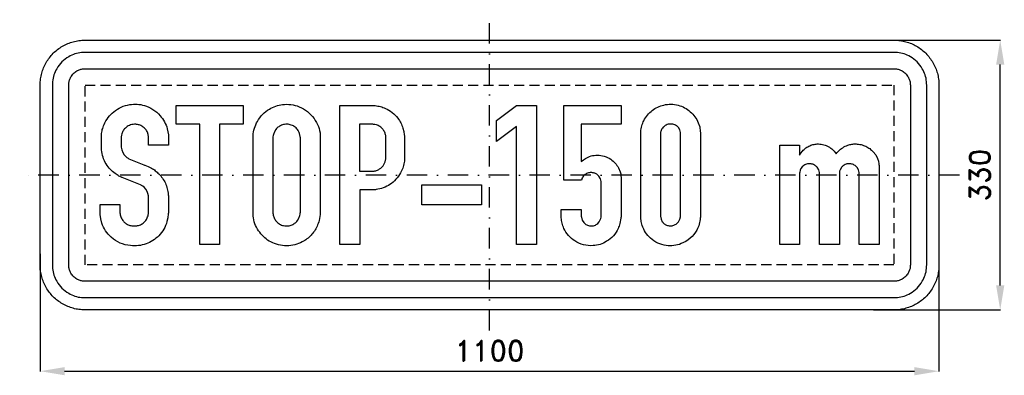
# Model space of a CAD drawing. Header units: millimetres. Extents: x -575 to 630, y -245 to 190.
import ezdxf

# ---------------------------------------------------------------- set-up
doc = ezdxf.new("R2010")
doc.units = ezdxf.units.MM
doc.header["$LTSCALE"] = 5
doc.linetypes.add('ČERCHOVANÁX2', pattern=[2, 1, -0.5, 0, -0.5])
doc.linetypes.add('ČÁRKOVANÁX2', pattern=[1.5, 1, -0.5])
doc.layers.add('Kóty', color=2, linetype='Continuous')
doc.layers.add('Značka', color=7, linetype='Continuous')
doc.styles.get("Standard").update_dxf_attribs({"font": 'romand.shx', "height": 25})
doc.dimstyles.get("Standard").update_dxf_attribs({"dimtxt": 25, "dimasz": 30, "dimexe": 0.18, "dimexo": 0.0625, "dimgap": 12.5, "dimtad": 1, "dimdec": 0, "dimzin": 0, "dimdsep": 46, "dimtxsty": 'Standard', "dimcen": 0.09, "dimadec": 0, "dimazin": 0, "dimtfac": 1, "dimtdec": 0, "dimtofl": 0, "dimtmove": 0, "dimatfit": 3, "dimfxl": 1, "dimtolj": 1, "dimtzin": 0, "dimarcsym": 0})

# ---------------------------------------------------------------- blocks, each defined once
blk = doc.blocks.new('*D0')
at = {"layer": 'Defpoints', "color": 0, "transparency": 16777216}
for p in [(486, 165), (625, 165), (469.8, -165)]:
    blk.add_point(p, dxfattribs=at)
at = {"layer": 'Kóty', "color": 0, "lineweight": -2, "transparency": 16777216}
for p, q in [((486, 165), (625.2, 165)), ((625, -135), (625, 135)), ((469.9, -165), (625.2, -165))]:
    blk.add_line(p, q, dxfattribs=at)
at = {"layer": 'Kóty', "color": 0, "transparency": 16777216}
for points in [[(620, 135), (630, 135), (625, 165)], [(620, -135), (630, -135), (625, -165)]]:
    blk.add_solid(points, dxfattribs=at)
at = {"layer": 'Kóty', "color": 0, "transparency": 16777216, "insert": (600, 0), "char_height": 25, "attachment_point": 5, "rotation": 90}
blk.add_mtext('\\A1;330', dxfattribs=at)
blk = doc.blocks.new('*D1')
at = {"layer": 'Defpoints', "color": 0, "transparency": 16777216}
for p in [(-550, -96.4), (550, -96.4), (550, -240)]:
    blk.add_point(p, dxfattribs=at)
at = {"layer": 'Kóty', "color": 0, "lineweight": -2, "transparency": 16777216}
for p, q in [((-550, -96.4), (-550, -240.2)), ((550, -96.4), (550, -240.2)), ((-520, -240), (520, -240))]:
    blk.add_line(p, q, dxfattribs=at)
at = {"layer": 'Kóty', "color": 0, "transparency": 16777216}
for points in [[(-520, -235), (-520, -245), (-550, -240)], [(520, -235), (520, -245), (550, -240)]]:
    blk.add_solid(points, dxfattribs=at)
at = {"layer": 'Kóty', "color": 0, "transparency": 16777216, "insert": (0, -215), "char_height": 25, "attachment_point": 5}
blk.add_mtext('\\A1;1100', dxfattribs=at)

msp = doc.modelspace()

# ---------------------------------------------------------------- linework, layer by layer
at = {"layer": 'Značka', "color": 6, "linetype": 'ČERCHOVANÁX2', "ltscale": 5}
for points in [[(0, -190), (0, 190)], [(575, 0), (-575, 0)]]:
    msp.add_lwpolyline(points, dxfattribs=at)
at = {"layer": 'Značka', "color": 5}
for points in [[(165, 165), (495, 165), (495.22, 164.999), (495.43, 164.998, -0.0321781), (502.53, 164.501, -0.0354337), (509.51, 163.051, -0.0362698), (516.26, 160.769, -0.0344244), (522.62, 157.559, -0.0337107), (528.55, 153.607, -0.0340688), (533.89, 148.891, -0.0341988), (538.61, 143.554, -0.0342336), (542.56, 137.625, -0.0340342), (545.75, 131.258, -0.0333953), (548.05, 124.513, -0.0341074), (549.52, 117.53, -0.0367427), (550, 110.432), (550, 110.216), (550, 110), (550, -110), (550, -110.216), (550, -110.432, -0.0321707), (549.5, -117.5338, -0.0354293), (548.05, -124.513, -0.0362817), (545.77, -131.2625, -0.0344468), (542.56, -137.6246, -0.0337345), (538.61, -143.5523, -0.0340791), (533.89, -148.8909, -0.0342023), (528.55, -153.6112, -0.0342348), (522.62, -157.5592, -0.0340406), (516.26, -160.7458, -0.0334087), (509.51, -163.0507, -0.0341248), (502.53, -164.5245, -0.0367444), (495.43, -164.9983), (495.22, -164.9994), (495, -165), (-495, -165), (-495.216, -164.9993), (-495.432, -164.9983, -0.03218), (-502.5338, -164.5008, -0.0354432), (-509.513, -163.0507, -0.036267), (-516.2625, -160.7687, -0.0344208), (-522.6246, -157.5592, -0.0337214), (-528.5523, -153.6067, -0.0340849), (-533.8909, -148.8909, -0.0342089), (-538.6112, -143.5535, -0.0342294), (-542.5592, -137.6246, -0.0340446), (-545.7458, -131.2582, -0.0334125), (-548.0507, -124.513, -0.0341272), (-549.5245, -117.5305, -0.0367448), (-549.9983, -110.432), (-549.9994, -110.216), (-550, -110), (-550, 110), (-549.9994, 110.216), (-549.9983, 110.432, -0.03218), (-549.5008, 117.534, -0.0354435), (-548.0507, 124.513, -0.0362679), (-545.7687, 131.262, -0.0344214), (-542.5592, 137.625, -0.0337237), (-538.6067, 143.552, -0.0340882), (-533.8909, 148.891, -0.0342062), (-528.5535, 153.611, -0.0342319), (-522.6246, 157.559, -0.034042), (-516.2582, 160.746, -0.0334164), (-509.513, 163.051, -0.0341289), (-502.5305, 164.525, -0.0367474), (-495.432, 164.998), (-495.216, 164.999), (-495, 165), (-164.998, 165), (-165, 165.001), (165, 165.001)], [(-156.929, 150), (-495, 150), (-497.0923, 149.92), (-499.182, 149.781, 0.0557418), (-507.356, 148.101, 0.0561314), (-515, 144.64, 0.0696481), (-523.325, 138.34, 0.0683816), (-529.643, 130, 0.0564716), (-533.1539, 122.354, 0.0611587), (-534.782, 114.178, 0.0121995), (-534.925, 112.091, 0.00406788), (-535, 110), (-535, -110, 0.00358155), (-534.921, -112.0918, 0.010739), (-534.782, -114.181, 0.0557636), (-533.1039, -122.3556, 0.0561725), (-529.643, -130, 0.0696891), (-523.3416, -138.325, 0.06835), (-515, -144.643, 0.0564318), (-507.3562, -148.1536, 0.0611827), (-499.182, -149.782, 0.0122217), (-497.0926, -149.9251, 0.00407592), (-495, -150), (495, -150, 0.00358352), (497.09, -149.921, 0.010741), (499.18, -149.782, 0.0557621), (507.36, -148.1041, 0.0561949), (515, -144.643, 0.0697064), (523.32, -138.3415, 0.068355), (529.64, -130, 0.0564103), (533.15, -122.3556, 0.0610709), (534.78, -114.181), (534.92, -112.0921), (535, -110), (535, 110), (534.92, 112.09), (534.78, 114.178, 0.0556717), (533.1, 122.354, 0.0561923), (529.64, 130, 0.0697184), (523.34, 138.323, 0.0683294), (515, 144.64, 0.0564194), (507.36, 148.151, 0.0611518), (499.18, 149.781, 0.0121962), (497.09, 149.925, 0.00405612), (495, 150), (-156.929, 150)], [(-194, 130.001), (495, 130), (496.04, 129.96, -0.010652), (497.09, 129.89, -0.055619), (501.18, 129.051, -0.0562699), (505, 127.321, -0.0697879), (509.16, 124.171, -0.0682003), (512.32, 120, -0.0563275), (514.07, 116.178, -0.0611783), (514.89, 112.091), (514.96, 111.046), (515, 110), (515, -110), (514.96, -111.0462), (514.89, -112.091, -0.0557314), (514.05, -116.178, -0.05609), (512.32, -120, -0.0695433), (509.17, -124.1616, -0.0684345), (505, -127.32, -0.0565007), (501.18, -129.0753, -0.0610314), (497.09, -129.89, -0.012144), (496.04, -129.9619, -0.00405163), (495, -130), (-495, -130, -0.00357434), (-496.0462, -129.96, -0.0107179), (-497.091, -129.89, -0.0556725), (-501.178, -129.0502, -0.0561499), (-505, -127.32, -0.0696861), (-509.1621, -124.17, -0.0683428), (-512.321, -120, -0.0564377), (-514.0766, -116.1781, -0.0611965), (-514.891, -112.091, -0.0122262), (-514.9625, -111.0463, -0.0040741), (-515, -110), (-515, 110, -0.0035811), (-514.9605, 111.046, -0.0107487), (-514.891, 112.091, -0.0557842), (-514.0517, 116.178, -0.0561528), (-512.321, 120, -0.0696668), (-509.1704, 124.163, -0.0683987), (-505, 127.321, -0.0564385), (-501.1781, 129.075, -0.0610515), (-497.091, 129.89), (-496.0463, 129.962), (-495, 130), (-194, 130.001)], [(-452.32, -36.249), (-452.32, -45.404), (-452.29, -45.838), (-452.26, -46.272, 0.0678203), (-451.21, -51.198, 0.0802887), (-448.77, -55.622, 0.0708203), (-445.9, -58.663, 0.0684832), (-442.31, -60.793, 0.0722165), (-437.79, -62.085, 0.0598206), (-433.03, -62.156, 0.0623093), (-428.3, -61.209, 0.0805451), (-424.09, -59.004, 0.0822047), (-420.67, -55.594, 0.0728908), (-418.42, -51.301), (-417.93, -49.803), (-417.59, -48.273), (-417.49, -47.628), (-417.39, -46.98), (-417.39, -27.094), (-417.4, -26.367), (-417.43, -25.642), (-417.98, -22.762), (-419.09, -20.01), (-420.63, -17.346), (-422.64, -15.052), (-424.16, -13.801), (-425.84, -12.768), (-426.54, -12.405), (-427.24, -12.059), (-449.43, -3.117), (-449.96, -2.916), (-450.49, -2.709, -0.0370368), (-454.45, -0.762), (-458.14, 1.7, -0.0476237), (-464.22, 7.048, -0.05336), (-469.1, 13.511, -0.0616388), (-473.04, 21.799, -0.0625009), (-474.82, 30.742), (-474.89, 31.477), (-474.95, 32.211), (-474.95, 46.732), (-474.93, 47.928), (-474.89, 49.123, -0.0521194), (-473.88, 55.487, -0.0418309), (-471.67, 61.607, -0.0593041), (-466.68, 70.276, -0.0648981), (-459.73, 77.439, -0.0704612), (-450.66, 83.123, -0.0690156), (-440.36, 86.116, -0.0591533), (-431.32, 86.615, -0.0594917), (-422.42, 84.982, -0.073688), (-411.94, 80.203, -0.0723598), (-403.23, 72.604, -0.0587117), (-397.85, 65.098, -0.0596722), (-394.39, 56.596), (-393.5, 52.917), (-392.99, 49.176), (-392.93, 48.353), (-392.87, 47.529), (-392.87, 36.479), (-417.16, 36.479), (-417.16, 45.67), (-417.22, 46.148), (-417.27, 46.626), (-417.76, 49.573), (-418.69, 52.399, 0.0841693), (-421.13, 56.26, 0.0706395), (-424.67, 59.252, 0.0669544), (-428.66, 61.241, 0.0706677), (-433.01, 62.068, 0.0968706), (-439.23, 61.305, 0.0977661), (-444.75, 58.243, 0.0803901), (-448.12, 54.651, 0.088307), (-450.08, 50.239), (-450.45, 48.569), (-450.67, 46.874), (-450.72, 46.36), (-450.77, 45.847), (-450.77, 34.903), (-450.74, 34.469), (-450.7, 34.035), (-450.1, 30.742), (-448.9, 27.607), (-447.3, 24.893), (-445.21, 22.543), (-443.87, 21.395), (-442.4, 20.435), (-441.86, 20.145), (-441.32, 19.869), (-422.9, 12.484), (-422.32, 12.208), (-421.73, 11.935), (-417.76, 10.227), (-413.85, 8.394, -0.0463939), (-409.02, 5.299, -0.0371007), (-404.73, 1.417, -0.042546), (-400.22, -3.989, -0.0476801), (-396.76, -10.094, -0.0473456), (-394.36, -16.836, -0.0410555), (-393.17, -23.889), (-393.11, -24.455), (-393.06, -25.022), (-393.06, -46.591), (-393.11, -47.051), (-393.15, -47.511), (-393.75, -52.293), (-394.76, -57.003, -0.0699302), (-398.64, -66.283, -0.066397), (-404.89, -74.251, -0.0600634), (-412.03, -80.109, -0.0585097), (-420.32, -84.115, -0.060312), (-429.76, -86.382, -0.0589005), (-439.51, -86.364, -0.0774847), (-452.01, -83.163, -0.0828905), (-462.89, -76.217, -0.0708614), (-469.98, -68.287, -0.0727267), (-474.52, -58.756), (-475.88, -53.511), (-476.58, -48.149), (-476.62, -47.591), (-476.66, -47.033), (-476.66, -36.249), (-452.32, -36.249)], [(-289.47, 46.909), (-289.42, 47.609), (-289.36, 48.308, -0.0517412), (-287.66, 57.27, -0.0600729), (-284.02, 65.663, -0.0716348), (-277.7, 74.166, -0.0679513), (-269.3, 80.626, -0.0544529), (-261.64, 84.248, -0.0541687), (-253.38, 86.133, -0.0655094), (-243, 86.184, -0.0682218), (-232.98, 83.513, -0.0767866), (-222.88, 77.661, -0.0704665), (-214.81, 69.045, -0.068143), (-209.46, 59.462, -0.0847195), (-207.25, 48.928), (-207.21, 48.22), (-207.18, 47.511), (-207.18, -46.874), (-207.25, -47.636), (-207.32, -48.397), (-208.6, -55.651, -0.0465971), (-211.09, -62.617, -0.0865593), (-218.45, -73.745, -0.0879559), (-229.15, -81.759, -0.0674246), (-238.4, -85.399, -0.0628003), (-248.26, -86.541, -0.0621595), (-258.27, -85.429, -0.0660863), (-267.64, -81.848, -0.0603052), (-275.13, -76.775, -0.0556237), (-281.31, -70.072, -0.0600325), (-286.26, -61.748, -0.0707842), (-288.89, -52.541), (-289.18, -50.235), (-289.38, -47.919), (-289.43, -47.29), (-289.47, -46.661), (-289.47, 46.909)], [(-183.1, -84.982), (-183.1, 85), (-141.8, 85), (-140.9, 84.934), (-140.01, 84.858, -0.0412085), (-133.55, 83.714, -0.044717), (-127.35, 81.476, -0.0661126), (-119.09, 76.483, -0.0645297), (-112.37, 69.523, -0.0470873), (-108.6, 63.717, -0.0483885), (-106.01, 57.34), (-104.99, 53.375), (-104.33, 49.335), (-104.21, 48.406), (-104.1, 47.476), (-104.1, 19.656), (-104.1, 19.213), (-104.1, 18.771, -0.0644954), (-105.14, 11.777, -0.0470706), (-107.73, 5.082, -0.0588685), (-112.9, -3.381, -0.0699808), (-119.97, -10.182, -0.0633849), (-127.86, -14.777, -0.0514377), (-136.61, -17.478), (-138.68, -17.877, -0.0231144), (-140.75, -18.116), (-141.83, -18.166), (-142.92, -18.186), (-158.91, -18.186), (-158.91, -84.982), (-183.1, -84.982)], [(112.3, -42.305), (112.3, -50.894), (112.36, -51.319), (112.42, -51.744), (113.39, -55.097), (115.24, -58.066, 0.110089), (118.92, -61.048, 0.106082), (123.6, -62.262, 0.104827), (128.39, -61.691, 0.113292), (132.41, -59.252), (134.21, -57.152), (135.57, -54.701), (136.2, -53.173), (136.54, -51.584), (136.57, -51.187), (136.58, -50.788), (136.58, -8.925), (136.56, -8.349), (136.52, -7.774), (135.71, -4.488), (133.92, -1.576, 0.080315), (131.29, 0.863, 0.0744209), (128.04, 2.391, 0.0843259), (124.05, 3.019, 0.0890667), (120.04, 2.249, 0.105016), (115.78, -0.311, 0.127233), (113.15, -4.339), (112.85, -5.242), (112.6, -6.163), (90.83, -6.163), (90.83, 85), (160.92, 85), (160.92, 62.121), (112.33, 62.121), (112.33, 16.575), (114.8, 18.482), (117.36, 20.241, -0.0688819), (124.29, 23.282, -0.0712773), (131.85, 24.314, -0.0814412), (140.49, 23.11, -0.0801105), (148.28, 19.267, -0.0651206), (153.65, 14.591, -0.059311), (157.72, 8.712), (159.87, 3.847, -0.0659049), (160.85, -1.31), (160.9, -2.08), (160.92, -2.851), (160.92, -51.407), (160.86, -52.071), (160.8, -52.735), (159.64, -59.223, -0.0477721), (157.36, -65.432, -0.0791838), (151.56, -74.33, -0.0768895), (143.29, -81.069, -0.06474), (135.34, -84.794, -0.0637741), (126.71, -86.381, -0.0823975), (115.01, -85.359, -0.0861239), (104.29, -80.573, -0.0764947), (96.53, -73.887, -0.0713978), (91.03, -65.22, -0.049852), (88.72, -58.974, -0.0601613), (87.84, -52.452), (87.83, -51.779), (87.82, -51.106), (87.82, -42.305), (112.3, -42.305)], [(185.01, 51.23), (185.05, 52.231), (185.11, 53.231, -0.0515468), (186.33, 60.01, -0.0503601), (188.9, 66.442, -0.0591663), (193.32, 73.331, -0.0598617), (199.23, 78.979, -0.0573667), (205.88, 83.104, -0.0560357), (213.31, 85.638, -0.0629565), (222.13, 86.64, -0.0650583), (230.91, 85.39, -0.0622289), (238.8, 82.321, -0.0596179), (245.73, 77.439, -0.0588662), (251.41, 71.27, -0.0612513), (255.45, 63.945), (257.18, 58.747), (257.95, 53.355), (257.99, 52.479), (258.02, 51.602), (258.02, -51.177), (257.99, -51.877), (257.95, -52.576, -0.0567974), (256.58, -60.142, -0.0570508), (253.52, -67.274, -0.0909036), (245.55, -77.363, -0.0926431), (234.54, -83.973, -0.0699442), (225.59, -86.362, -0.0683859), (216.33, -86.222, -0.077402), (205.98, -83.213, -0.0793496), (197.05, -77.191, -0.0685973), (190.97, -70.137, -0.064032), (186.94, -61.749), (185.62, -57.044), (185.04, -52.222), (185.02, -51.646), (185.01, -51.071), (185.01, 51.23)], [(-265.14, 45.599), (-265.14, -45.369), (-265.09, -45.971), (-265.03, -46.573, 0.0582517), (-263.99, -51.285, 0.076987), (-261.74, -55.551, 0.0898871), (-258.04, -59.305, 0.0860953), (-253.26, -61.59, 0.085508), (-247.99, -62.325, 0.0835055), (-242.79, -61.289, 0.0741975), (-238.57, -59.093, 0.0737051), (-235.18, -55.781), (-233.26, -52.776), (-232.04, -49.442), (-231.71, -47.956), (-231.55, -46.449), (-231.52, -45.892), (-231.51, -45.333), (-231.51, 45.847), (-231.56, 46.476), (-231.62, 47.104), (-232.48, 50.987, 0.0655681), (-234.25, 54.559, 0.0889884), (-237.83, 58.505, 0.0838839), (-242.56, 61.041, 0.086288), (-248.02, 62.095, 0.0864827), (-253.5, 61.253, 0.077609), (-257.95, 59.132, 0.0818093), (-261.49, 55.764), (-263.3, 52.889), (-264.48, 49.707), (-264.85, 48.178), (-265.07, 46.626), (-265.11, 46.113), (-265.14, 45.599)], [(-159.03, 62.032), (-159.03, 4.64), (-143.71, 4.64, 0.00314071), (-143, 4.648, 0.00941451), (-142.3, 4.675, 0.0692141), (-138.23, 5.497, 0.06689), (-134.5, 7.384, 0.0621545), (-131.52, 9.841, 0.0600946), (-129.23, 12.945), (-127.7, 16.272), (-127, 19.833), (-126.96, 20.302), (-126.92, 20.772), (-126.92, 46.502), (-127, 47.362), (-127.1, 48.22, 0.0713067), (-128.32, 52.371, 0.0717522), (-130.68, 56.047, 0.0763635), (-134.13, 59.22, 0.0731282), (-138.35, 61.235), (-140.22, 61.749, 0.0367301), (-142.14, 61.997), (-142.88, 62.026), (-143.62, 62.032), (-159.03, 62.032)], [(209.2, 50.097), (209.2, -48.91), (209.23, -49.556), (209.27, -50.203), (209.91, -53.817), (211.48, -57.092, 0.0845595), (213.72, -59.529, 0.0737784), (216.65, -61.182, 0.0936886), (221.08, -62.123, 0.098751), (225.51, -61.359, 0.0895488), (229.05, -59.388, 0.0841121), (231.72, -56.33), (232.97, -53.843), (233.56, -51.159), (233.6, -50.699), (233.63, -50.239), (233.63, 50.628), (233.62, 51.382), (233.58, 52.133), (232.79, 55.208), (231.08, 57.942, 0.0994195), (227.66, 60.846, 0.0963461), (223.38, 62.245, 0.104521), (218.5, 62.039, 0.104018), (214.07, 59.872, 0.0981424), (210.88, 56.485, 0.112922), (209.36, 52.222), (209.24, 51.162), (209.2, 50.097)], [(355.17, -85), (355.17, 36.497), (379.52, 36.497), (379.52, 24.402), (381.15, 26.847), (382.93, 29.183, -0.0580262), (387.09, 33.069, -0.0597724), (392.05, 35.895, -0.056701), (397.12, 37.518, -0.0546233), (402.43, 37.984, -0.0655259), (408.99, 37.115, -0.0657891), (415.09, 34.584, -0.0444364), (418.74, 32.162), (421.89, 29.148), (423.14, 27.659), (424.34, 26.12), (425.63, 27.646), (426.97, 29.13, -0.0579626), (432.22, 33.459, -0.0639724), (438.34, 36.408, -0.0504096), (443.35, 37.691, -0.0467552), (448.51, 37.984, -0.0541072), (454.66, 37.199, -0.0562775), (460.48, 35.098, -0.0503632), (465.26, 32.243, -0.0459867), (469.42, 28.51), (472.61, 24.568), (474.91, 20.099), (475.89, 16.99), (476.45, 13.777), (476.57, 12.803), (476.66, 11.829), (476.66, -85), (452.42, -85), (452.42, 1.842), (452.41, 2.516), (452.37, 3.188), (451.55, 6.287), (449.82, 9.067, 0.0923423), (446.41, 12.128, 0.102652), (442.13, 13.671, 0.105), (437.42, 13.544, 0.103298), (433.15, 11.564, 0.0737771), (430.76, 9.329), (429.06, 6.517), (428.46, 4.885), (428.2, 3.188), (428.19, 2.807), (428.2, 2.426), (428.2, -85), (403.83, -85), (403.83, 1.328), (403.82, 2.162), (403.78, 2.993), (402.84, 6.451), (400.82, 9.492, 0.0890949), (397.54, 12.233, 0.0947121), (393.52, 13.618, 0.0990574), (388.97, 13.536, 0.0992843), (384.81, 11.741), (382.77, 10.059), (381.18, 7.951), (380.18, 5.883), (379.64, 3.666), (379.58, 3.188), (379.53, 2.709), (379.53, -85), (355.17, -85)]]:
    msp.add_lwpolyline(points, format="xyb", dxfattribs=at)
at = {"layer": 'Značka', "color": 6, "linetype": 'ČÁRKOVANÁX2', "ltscale": 2.5}
msp.add_lwpolyline([(-495, -110), (-495, 110), (495, 110), (495, -110), (-495, -110)], dxfattribs=at)
at = {"layer": 'Značka', "color": 5}
for points in [[(-354.72, -85), (-354.72, 62.316), (-383.66, 62.316), (-383.66, 85), (-301.55, 85), (-301.53, 62.316), (-330.41, 62.316), (-330.41, -85), (-354.72, -85)], [(32.82, -85), (32.82, 59.217), (8.47, 41.012), (8.47, 66.672), (32.91, 84.982), (57.37, 84.982), (57.37, -85), (32.82, -85)], [(-82.83, -36.373), (-82.83, -12.13), (-9.96, -12.13), (-9.96, -36.373), (-82.83, -36.373)]]:
    msp.add_lwpolyline(points, dxfattribs=at)

# ---------------------------------------------------------------- dimensions: what is measured, and where the dimension line sits
at = {"layer": 'Kóty'}
dim = msp.add_linear_dim(base=(625, 165), p1=(469.822, -165), p2=(485.9759, 165), angle=90, dimstyle='Standard', dxfattribs=at)
dim.commit()
dim.dimension.update_dxf_attribs({"geometry": '*D0', "text_midpoint": (600, 0)})
dim = msp.add_linear_dim(base=(550, -240), p1=(-550, -96.376), p2=(550, -96.376), dimstyle='Standard', dxfattribs=at)
dim.commit()
dim.dimension.update_dxf_attribs({"geometry": '*D1', "text_midpoint": (0, -215)})

doc.saveas('drawing.dxf')
